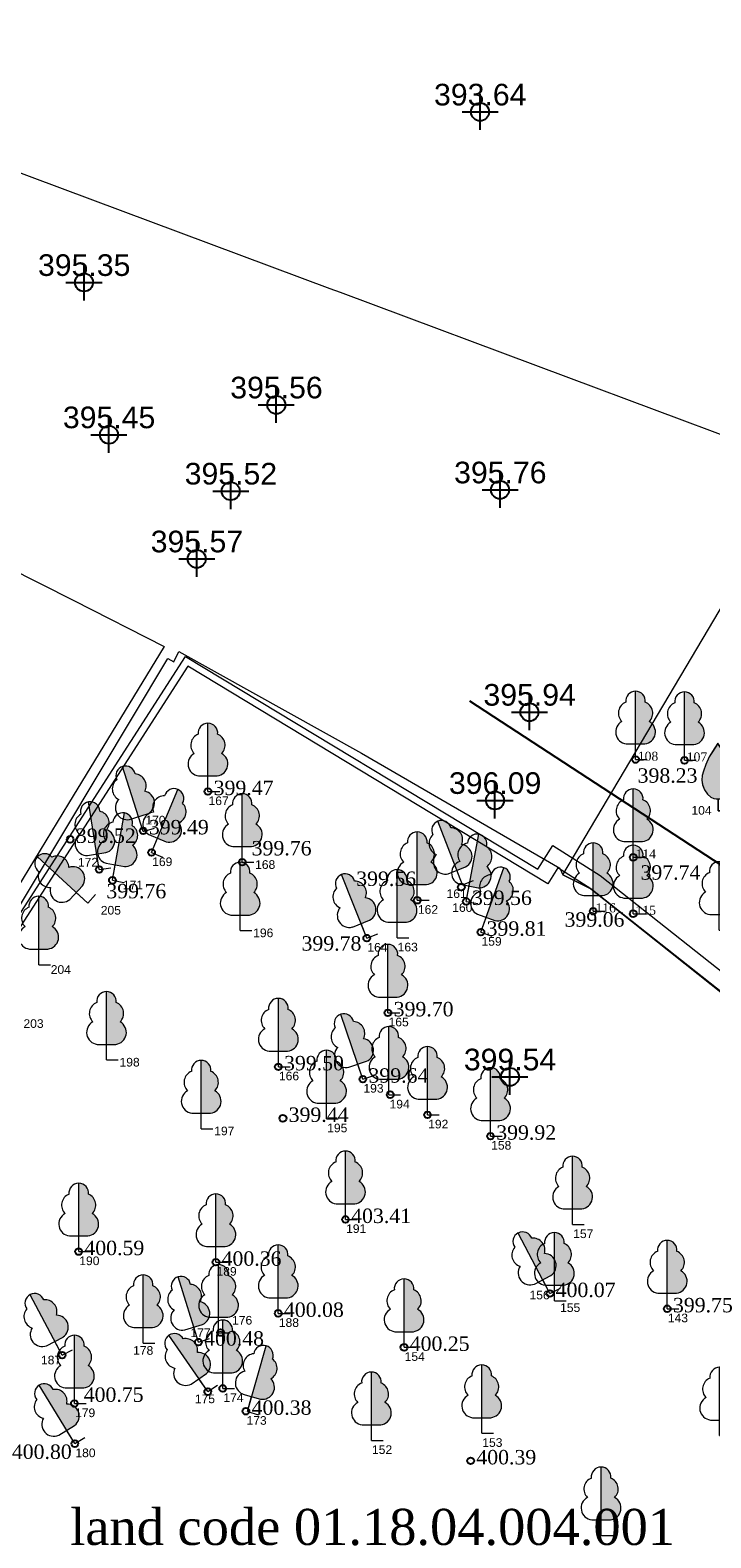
# Model space of a CAD drawing. Header units: metres. Extents: x 484503 to 485015, y 4614871 to 4615264.
# Tile 7 of 17: x 484790 to 484809, y 4615103 to 4615145. Entities that reach past the tile are written whole.
import ezdxf
from ezdxf.enums import TextEntityAlignment as Align

# ---------------------------------------------------------------- set-up
doc = ezdxf.new("R2010")
doc.units = ezdxf.units.M
doc.header["$PDMODE"] = 34
doc.header["$PDSIZE"] = 0.5
doc.linetypes.add('HIDDEN', pattern=[9.525, 6.35, -3.175])
doc.layers.get('0').update_dxf_attribs({"lineweight": 15})
doc.layers.add('anno', color=7, linetype='Continuous', true_color=0xb840db)
doc.layers.add('POINT', color=7, linetype='Continuous')
doc.layers.add('xe_fotlovani', color=7, linetype='Continuous')
doc.layers.add('RegParcels', color=7, linetype='Continuous', lineweight=9, true_color=0xe0c5fc)
doc.layers.add('Z01_Khazovani_Nageboba', color=7, linetype='Continuous', lineweight=30, true_color=0x00a18b)
for name, color, linetype, lineweight in [('sayrdeni_kedeli', 7, 'Continuous', 15), ('text', 7, 'Continuous', 15), ('xilkenkrovani_xe', 7, 'Continuous', 15), ('xis_nomrebi', 7, 'Continuous', 15)]:
    doc.layers.add(name, color=color, linetype=linetype, lineweight=lineweight)
doc.styles.add('Arial', font='arial.ttf')
doc.styles.get("Standard").update_dxf_attribs({"font": 'times.ttf'})
doc.linetypes.add('atp_280_1', pattern='A,2,[130,ltypeshp.shx,S=0.4191,R=17.354,X=-0.125,Y=-0.4],0,[130,ltypeshp.shx,S=0.4049,R=8.8807,X=-0.0625,Y=-0.4],0.0001,[130,ltypeshp.shx,S=0.4,R=0,X=0,Y=-0.4],0,[130,ltypeshp.shx,S=0.4049,R=-8.8807,X=0.0625,Y=-0.4],0.0001,[130,ltypeshp.shx,S=0.4191,R=-17.354,X=0.125,Y=-0.4],2', length=4.0002)

# ---------------------------------------------------------------- blocks, each defined once
blk = doc.blocks.new('Дерево широколиственное')
at = {"lineweight": 13}
blk.add_hatch(color=96, dxfattribs=at).paths.add_polyline_path([(0.247, 1.469, 0.44906), (0, 1.75), (0, 0.4), (0.238, 0.4, 0.73339), (0.349, 0.973, 0.545245)])
at = {"color": 96, "lineweight": 13}
for p, q in [((0, 0), (0, 1.75)), ((-0.238, 0.4), (0.238, 0.4)), ((0, 0), (0, 0.4)), ((0, 0), (0.3, 0))]:
    blk.add_line(p, q, dxfattribs=at)
at = {"color": 96, "linetype": 'ByBlock', "lineweight": 13}
for centre, radius, start, end in [((0.001, 1.499), 0.251, 90.2911, 187.0229), ((-0.001, 1.499), 0.251, 352.9771, 89.7089), ((-0.138, 1.188), 0.301, 111.2452, 225.6501), ((0.138, 1.188), 0.301, 314.3499, 68.7548), ((-0.203, 0.704), 0.306, 118.4195, 263.4433), ((0.203, 0.704), 0.306, 276.5567, 61.5805)]:
    blk.add_arc(centre, radius, start, end, dxfattribs=at)
blk = doc.blocks.new('*U22')
at = {"lineweight": 13}
blk.add_hatch(color=96, dxfattribs=at).paths.add_polyline_path([(-0.552, 1.384, 0.44906), (-0.909, 1.495), (-0.208, 0.342), (-0.004, 0.465, 0.73339), (-0.207, 1.013, 0.545245)])
at = {"color": 96, "lineweight": 13}
for p, q in [((0, 0), (-0.909, 1.495)), ((-0.411, 0.218), (-0.004, 0.465)), ((0, 0), (-0.208, 0.342)), ((0, 0), (0.256, 0.156))]:
    blk.add_line(p, q, dxfattribs=at)
at = {"color": 96, "linetype": 'ByBlock', "lineweight": 13}
for centre, radius, start, end in [((-0.778, 1.282), 0.251, 121.5892, 218.321), ((-0.78, 1.281), 0.251, 24.2753, 121.0071), ((-0.499, 1.087), 0.301, 345.6481, 100.0529), ((-0.736, 0.943), 0.301, 142.5433, 256.9482), ((-0.192, 0.707), 0.306, 307.8548, 92.8786), ((-0.539, 0.496), 0.306, 149.7176, 294.7415)]:
    blk.add_arc(centre, radius, start, end, dxfattribs=at)
blk = doc.blocks.new('*U23')
at = {"lineweight": 13}
blk.add_hatch(color=96, dxfattribs=at).paths.add_polyline_path([(-0.465, 1.415, 0.44906), (-0.815, 1.548), (-0.186, 0.354), (0.024, 0.465, 0.73339), (-0.145, 1.024, 0.545245)])
at = {"color": 96, "lineweight": 13}
for p, q in [((0, 0), (-0.815, 1.548)), ((-0.397, 0.243), (0.024, 0.465)), ((0, 0), (-0.186, 0.354)), ((0, 0), (0.265, 0.14))]:
    blk.add_line(p, q, dxfattribs=at)
at = {"color": 96, "linetype": 'ByBlock', "lineweight": 13}
for centre, radius, start, end in [((-0.698, 1.327), 0.251, 118.0627, 214.7945), ((-0.7, 1.326), 0.251, 20.7487, 117.4805), ((-0.676, 0.987), 0.301, 139.0168, 253.4216), ((-0.431, 1.116), 0.301, 342.1215, 96.5264), ((-0.148, 0.718), 0.306, 304.3283, 89.3521), ((-0.508, 0.528), 0.306, 146.1911, 291.2149)]:
    blk.add_arc(centre, radius, start, end, dxfattribs=at)
blk = doc.blocks.new('*U26')
at = {"lineweight": 13}
blk.add_hatch(color=96, dxfattribs=at).paths.add_polyline_path([(-0.202, 1.476, 0.44906), (-0.522, 1.67), (-0.119, 0.382), (0.108, 0.453, 0.73339), (0.043, 1.033, 0.545245)])
at = {"color": 96, "lineweight": 13}
for p, q in [((0, 0), (-0.522, 1.67)), ((-0.346, 0.311), (0.108, 0.453)), ((0, 0), (-0.119, 0.382)), ((0, 0), (0.286, 0.089))]:
    blk.add_line(p, q, dxfattribs=at)
at = {"color": 96, "linetype": 'ByBlock', "lineweight": 13}
for centre, radius, start, end in [((-0.446, 1.432), 0.251, 107.6311, 204.3629), ((-0.448, 1.431), 0.251, 10.3172, 107.049), ((-0.486, 1.093), 0.301, 128.5853, 242.9901), ((-0.222, 1.176), 0.301, 331.69, 86.0948), ((-0.404, 0.611), 0.306, 135.7596, 280.7834), ((-0.016, 0.733), 0.306, 293.8967, 78.9205)]:
    blk.add_arc(centre, radius, start, end, dxfattribs=at)
blk = doc.blocks.new('*U24')
at = {"lineweight": 13}
blk.add_hatch(color=96, dxfattribs=at).paths.add_polyline_path([(-0.629, 1.35, 0.44906), (-0.992, 1.442), (-0.227, 0.33), (-0.031, 0.464, 0.73339), (-0.264, 0.999, 0.545245)])
at = {"color": 96, "lineweight": 13}
for p, q in [((0, 0), (-0.992, 1.442)), ((-0.423, 0.195), (-0.031, 0.464)), ((0, 0), (-0.227, 0.33)), ((0, 0), (0.247, 0.17))]:
    blk.add_line(p, q, dxfattribs=at)
at = {"color": 96, "linetype": 'ByBlock', "lineweight": 13}
for centre, radius, start, end in [((-0.849, 1.236), 0.251, 124.8216, 221.5534), ((-0.851, 1.235), 0.251, 27.5077, 124.2395), ((-0.56, 1.057), 0.301, 348.8805, 103.2854), ((-0.788, 0.9), 0.301, 145.7758, 260.1806), ((-0.232, 0.695), 0.306, 311.0872, 96.1111), ((-0.566, 0.465), 0.306, 152.9501, 297.9739)]:
    blk.add_arc(centre, radius, start, end, dxfattribs=at)
blk = doc.blocks.new('*U25')
at = {"lineweight": 13}
blk.add_hatch(color=96, dxfattribs=at).paths.add_polyline_path([(0.641, 1.345, 0.44906), (0.48, 1.683), (0.11, 0.385), (0.339, 0.319, 0.73339), (0.602, 0.84, 0.545245)])
at = {"color": 96, "lineweight": 13}
for p, q in [((0, 0), (0.48, 1.683)), ((-0.119, 0.45), (0.339, 0.319)), ((0, 0), (0.11, 0.385)), ((0, 0), (0.289, -0.082))]:
    blk.add_line(p, q, dxfattribs=at)
at = {"color": 96, "linetype": 'ByBlock', "lineweight": 13}
for centre, radius, start, end in [((0.412, 1.442), 0.251, 74.3828, 171.1146), ((0.41, 1.442), 0.251, 337.0689, 73.8007), ((0.193, 1.181), 0.301, 95.3369, 209.7418), ((0.459, 1.105), 0.301, 298.4417, 52.8465), ((-0.002, 0.733), 0.306, 102.5112, 247.5351), ((0.388, 0.621), 0.306, 260.6484, 45.6722)]:
    blk.add_arc(centre, radius, start, end, dxfattribs=at)
blk = doc.blocks.new('*U27')
at = {"lineweight": 13}
blk.add_hatch(color=96, dxfattribs=at).paths.add_polyline_path([(-0.465, 1.415, 0.44906), (-0.814, 1.549), (-0.186, 0.354), (0.025, 0.465, 0.73339), (-0.144, 1.024, 0.545245)])
at = {"color": 96, "lineweight": 13}
for p, q in [((0, 0), (-0.814, 1.549)), ((-0.397, 0.243), (0.025, 0.465)), ((0, 0), (-0.186, 0.354)), ((0, 0), (0.266, 0.14))]:
    blk.add_line(p, q, dxfattribs=at)
at = {"color": 96, "linetype": 'ByBlock', "lineweight": 13}
for centre, radius, start, end in [((-0.697, 1.328), 0.251, 118.0282, 214.76), ((-0.699, 1.326), 0.251, 20.7142, 117.446), ((-0.676, 0.987), 0.301, 138.9823, 253.3872), ((-0.431, 1.116), 0.301, 342.087, 96.4919), ((-0.148, 0.718), 0.306, 304.2938, 89.3176), ((-0.507, 0.529), 0.306, 146.1566, 291.1804)]:
    blk.add_arc(centre, radius, start, end, dxfattribs=at)
blk = doc.blocks.new('*U29')
at = {"lineweight": 13}
blk.add_hatch(color=96, dxfattribs=at).paths.add_polyline_path([(-0.237, 1.47, 0.44906), (-0.561, 1.657), (-0.128, 0.379), (0.097, 0.455, 0.73339), (0.018, 1.034, 0.545245)])
at = {"color": 96, "lineweight": 13}
for p, q in [((0, 0), (-0.561, 1.657)), ((-0.354, 0.302), (0.097, 0.455)), ((0, 0), (-0.128, 0.379)), ((0, 0), (0.284, 0.096))]:
    blk.add_line(p, q, dxfattribs=at)
at = {"color": 96, "linetype": 'ByBlock', "lineweight": 13}
for centre, radius, start, end in [((-0.48, 1.421), 0.251, 109.0056, 205.7374), ((-0.482, 1.42), 0.251, 11.6916, 108.4234), ((-0.512, 1.081), 0.301, 129.9597, 244.3646), ((-0.25, 1.17), 0.301, 333.0645, 87.4693), ((-0.418, 0.602), 0.306, 137.134, 282.1578), ((-0.033, 0.732), 0.306, 295.2712, 80.295)]:
    blk.add_arc(centre, radius, start, end, dxfattribs=at)
blk = doc.blocks.new('*U34')
at = {"lineweight": 13}
blk.add_hatch(color=96, dxfattribs=at).paths.add_polyline_path([(0.502, 1.402, 0.44906), (0.308, 1.723), (0.07, 0.394), (0.305, 0.352, 0.73339), (0.514, 0.897, 0.545245)])
at = {"color": 96, "lineweight": 13}
for p, q in [((0, 0), (0.308, 1.723)), ((-0.164, 0.436), (0.305, 0.352)), ((0, 0), (0.07, 0.394)), ((0, 0), (0.295, -0.053))]:
    blk.add_line(p, q, dxfattribs=at)
at = {"color": 96, "linetype": 'ByBlock', "lineweight": 13}
for centre, radius, start, end in [((0.265, 1.476), 0.251, 80.1704, 176.9022), ((0.262, 1.476), 0.251, 342.8564, 79.5882), ((0.073, 1.194), 0.301, 101.1245, 215.5293), ((0.345, 1.145), 0.301, 304.2292, 58.6341), ((-0.076, 0.729), 0.306, 108.2988, 253.3226), ((0.324, 0.657), 0.306, 266.436, 51.4598)]:
    blk.add_arc(centre, radius, start, end, dxfattribs=at)
blk = doc.blocks.new('*U33')
at = {"lineweight": 13}
blk.add_hatch(color=96, dxfattribs=at).paths.add_polyline_path([(0.02, 1.489, 0.44906), (-0.268, 1.729), (-0.061, 0.395), (0.174, 0.432, 0.73339), (0.196, 1.015, 0.545245)])
at = {"color": 96, "lineweight": 13}
for p, q in [((0, 0), (-0.268, 1.729)), ((-0.296, 0.359), (0.174, 0.432)), ((0, 0), (-0.061, 0.395)), ((0, 0), (0.296, 0.046))]:
    blk.add_line(p, q, dxfattribs=at)
at = {"color": 96, "linetype": 'ByBlock', "lineweight": 13}
for centre, radius, start, end in [((-0.228, 1.482), 0.251, 99.09, 195.8218), ((-0.231, 1.482), 0.251, 1.7761, 98.5079), ((-0.319, 1.153), 0.301, 120.0441, 234.449), ((-0.045, 1.195), 0.301, 323.1489, 77.5537), ((-0.308, 0.665), 0.306, 127.2184, 272.2423), ((0.093, 0.727), 0.306, 285.3556, 70.3794)]:
    blk.add_arc(centre, radius, start, end, dxfattribs=at)
blk = doc.blocks.new('*U38')
at = {"lineweight": 13}
blk.add_hatch(color=96, dxfattribs=at).paths.add_polyline_path([(0.792, 1.261, 0.44906), (0.671, 1.616), (0.153, 0.369), (0.373, 0.278, 0.73339), (0.695, 0.765, 0.545245)])
at = {"color": 96, "lineweight": 13}
for p, q in [((0, 0), (0.671, 1.616)), ((-0.066, 0.461), (0.373, 0.278)), ((0, 0), (0.153, 0.369)), ((0, 0), (0.277, -0.115))]:
    blk.add_line(p, q, dxfattribs=at)
at = {"color": 96, "linetype": 'ByBlock', "lineweight": 13}
for centre, radius, start, end in [((0.576, 1.384), 0.251, 67.7315, 164.4633), ((0.574, 1.385), 0.251, 330.4175, 67.1494), ((0.328, 1.15), 0.301, 88.6856, 203.0905), ((0.584, 1.044), 0.301, 291.7904, 46.1952), ((0.082, 0.728), 0.306, 95.8599, 240.8837), ((0.458, 0.572), 0.306, 253.9971, 39.0209)]:
    blk.add_arc(centre, radius, start, end, dxfattribs=at)
blk = doc.blocks.new('*U35')
at = {"lineweight": 13}
blk.add_hatch(color=96, dxfattribs=at).paths.add_polyline_path([(-0.206, 1.475, 0.44906), (-0.527, 1.669), (-0.12, 0.381), (0.107, 0.453, 0.73339), (0.04, 1.033, 0.545245)])
at = {"color": 96, "lineweight": 13}
for p, q in [((0, 0), (-0.527, 1.669)), ((-0.347, 0.31), (0.107, 0.453)), ((0, 0), (-0.12, 0.381)), ((0, 0), (0.286, 0.09))]:
    blk.add_line(p, q, dxfattribs=at)
at = {"color": 96, "linetype": 'ByBlock', "lineweight": 13}
for centre, radius, start, end in [((-0.45, 1.43), 0.251, 107.8053, 204.5371), ((-0.452, 1.429), 0.251, 10.4914, 107.2232), ((-0.49, 1.092), 0.301, 128.7594, 243.1643), ((-0.226, 1.175), 0.301, 331.8642, 86.269), ((-0.406, 0.61), 0.306, 135.9337, 280.9576), ((-0.018, 0.732), 0.306, 294.0709, 79.0947)]:
    blk.add_arc(centre, radius, start, end, dxfattribs=at)
blk = doc.blocks.new('*U30')
at = {"lineweight": 13}
blk.add_hatch(color=96, dxfattribs=at).paths.add_polyline_path([(-0.311, 1.457, 0.44906), (-0.645, 1.627), (-0.147, 0.372), (0.074, 0.46, 0.73339), (-0.034, 1.033, 0.545245)])
at = {"color": 96, "lineweight": 13}
for p, q in [((0, 0), (-0.645, 1.627)), ((-0.369, 0.284), (0.074, 0.46)), ((0, 0), (-0.147, 0.372)), ((0, 0), (0.279, 0.111))]:
    blk.add_line(p, q, dxfattribs=at)
at = {"color": 96, "linetype": 'ByBlock', "lineweight": 13}
for centre, radius, start, end in [((-0.551, 1.394), 0.251, 111.9176, 208.6494), ((-0.554, 1.393), 0.251, 14.6037, 111.3355), ((-0.567, 1.054), 0.301, 132.8717, 247.2766), ((-0.309, 1.156), 0.301, 335.9765, 90.3813), ((-0.448, 0.58), 0.306, 140.046, 285.0699), ((-0.071, 0.729), 0.306, 298.1832, 83.207)]:
    blk.add_arc(centre, radius, start, end, dxfattribs=at)
blk = doc.blocks.new('*U36')
at = {"lineweight": 13}
blk.add_hatch(color=96, dxfattribs=at).paths.add_polyline_path([(0.517, 1.397, 0.44906), (0.326, 1.719), (0.074, 0.393), (0.308, 0.349, 0.73339), (0.524, 0.891, 0.545245)])
at = {"color": 96, "lineweight": 13}
for p, q in [((0, 0), (0.326, 1.719)), ((-0.159, 0.437), (0.308, 0.349)), ((0, 0), (0.074, 0.393)), ((0, 0), (0.295, -0.056))]:
    blk.add_line(p, q, dxfattribs=at)
at = {"color": 96, "linetype": 'ByBlock', "lineweight": 13}
for centre, radius, start, end in [((0.28, 1.473), 0.251, 79.5601, 176.2919), ((0.278, 1.473), 0.251, 342.2462, 78.978), ((0.085, 1.193), 0.301, 100.5143, 214.9191), ((0.357, 1.142), 0.301, 303.619, 58.0238), ((-0.069, 0.729), 0.306, 107.6886, 252.7124), ((0.331, 0.654), 0.306, 265.8257, 50.8495)]:
    blk.add_arc(centre, radius, start, end, dxfattribs=at)
blk = doc.blocks.new('*U32')
at = {"lineweight": 13}
blk.add_hatch(color=96, dxfattribs=at).paths.add_polyline_path([(0.726, 1.3, 0.44906), (0.588, 1.648), (0.134, 0.377), (0.359, 0.297, 0.73339), (0.655, 0.799, 0.545245)])
at = {"color": 96, "lineweight": 13}
for p, q in [((0, 0), (0.588, 1.648)), ((-0.09, 0.457), (0.359, 0.297)), ((0, 0), (0.134, 0.377)), ((0, 0), (0.283, -0.101))]:
    blk.add_line(p, q, dxfattribs=at)
at = {"color": 96, "linetype": 'ByBlock', "lineweight": 13}
for centre, radius, start, end in [((0.505, 1.412), 0.251, 70.6702, 167.402), ((0.502, 1.413), 0.251, 333.3563, 70.0881), ((0.269, 1.166), 0.301, 91.6244, 206.0292), ((0.529, 1.073), 0.301, 294.7291, 49.134), ((0.045, 0.731), 0.306, 98.7987, 243.8225), ((0.428, 0.595), 0.306, 256.9358, 41.9597)]:
    blk.add_arc(centre, radius, start, end, dxfattribs=at)
blk = doc.blocks.new('*U31')
at = {"lineweight": 13}
blk.add_hatch(color=96, dxfattribs=at).paths.add_polyline_path([(-0.301, 1.459, 0.44906), (-0.634, 1.631), (-0.145, 0.373), (0.077, 0.459, 0.73339), (-0.027, 1.033, 0.545245)])
at = {"color": 96, "lineweight": 13}
for p, q in [((0, 0), (-0.634, 1.631)), ((-0.367, 0.287), (0.077, 0.459)), ((0, 0), (-0.145, 0.373)), ((0, 0), (0.28, 0.109))]:
    blk.add_line(p, q, dxfattribs=at)
at = {"color": 96, "linetype": 'ByBlock', "lineweight": 13}
for centre, radius, start, end in [((-0.542, 1.398), 0.251, 111.5323, 208.2641), ((-0.544, 1.397), 0.251, 14.2184, 110.9502), ((-0.56, 1.057), 0.301, 132.4865, 246.8913), ((-0.301, 1.158), 0.301, 335.5912, 89.996), ((-0.444, 0.583), 0.306, 139.6608, 284.6846), ((-0.066, 0.73), 0.306, 297.7979, 82.8217)]:
    blk.add_arc(centre, radius, start, end, dxfattribs=at)
blk = doc.blocks.new('*U37')
at = {"lineweight": 13}
blk.add_hatch(color=96, dxfattribs=at).paths.add_polyline_path([(-0.914, 1.176, 0.44906), (-1.288, 1.185), (-0.294, 0.271), (-0.133, 0.446, 0.73339), (-0.48, 0.915, 0.545245)])
at = {"color": 96, "lineweight": 13}
for p, q in [((0, 0), (-1.288, 1.185)), ((-0.456, 0.095), (-0.133, 0.446)), ((0, 0), (-0.294, 0.271)), ((0, 0), (0.203, 0.221))]:
    blk.add_line(p, q, dxfattribs=at)
at = {"color": 96, "linetype": 'ByBlock', "lineweight": 13}
for centre, radius, start, end in [((-1.103, 1.016), 0.251, 137.692, 234.4238), ((-1.105, 1.014), 0.251, 40.3781, 137.1099), ((-0.781, 0.906), 0.301, 1.7509, 116.1557), ((-0.968, 0.702), 0.301, 158.6462, 273.051), ((-0.381, 0.626), 0.306, 323.9576, 108.9814), ((-0.656, 0.327), 0.306, 165.8205, 310.8443)]:
    blk.add_arc(centre, radius, start, end, dxfattribs=at)
blk = doc.blocks.new('xilkenkrovani_xe')
at = {"layer": 'xilkenkrovani_xe', "linetype": 'Continuous', "lineweight": 18}
blk.add_hatch(color=82, dxfattribs=at).paths.add_polyline_path([(-0.448, 0.851), (-0.437, 0.728), (-0.377, 0.581), (-0.29, 0.46), (-0.202, 0.379), (-0.115, 0.34), (0, 0.326), (0.115, 0.341), (0.203, 0.38), (0.29, 0.462), (0.377, 0.583), (0.436, 0.731), (0.447, 0.859), (0.436, 0.986), (0.405, 1.106), (0.339, 1.292), (0.237, 1.504), (0.151, 1.65), (-0.004, 1.883), (-0.158, 1.649), (-0.243, 1.503), (-0.344, 1.291), (-0.408, 1.104), (-0.439, 0.981)])
at = {"layer": 'xilkenkrovani_xe', "color": 7, "linetype": 'Continuous', "lineweight": 18, "flags": 128}
for points in [[(-0.004, 1.887), (-0.158, 1.653), (-0.243, 1.507), (-0.344, 1.295), (-0.408, 1.108), (-0.439, 0.985), (-0.448, 0.855), (-0.437, 0.732), (-0.377, 0.585), (-0.29, 0.464), (-0.202, 0.383), (-0.115, 0.344), (0, 0.33), (0, 0), (0.386, 0.001), (0, 0), (0, 0.33), (0.115, 0.345), (0.159, 0.364), (0.203, 0.384), (0.29, 0.466), (0.377, 0.587), (0.436, 0.735), (0.447, 0.863), (0.436, 0.99), (0.405, 1.11), (0.339, 1.296), (0.237, 1.508), (0.151, 1.654), (0.075, 1.768)], [(-0.448, 0.851), (-0.437, 0.728), (-0.377, 0.581), (-0.29, 0.46), (-0.202, 0.379), (-0.115, 0.34), (0, 0.326), (0.115, 0.341), (0.203, 0.38), (0.29, 0.462), (0.377, 0.583), (0.436, 0.731), (0.447, 0.859), (0.436, 0.986), (0.405, 1.106), (0.339, 1.292), (0.237, 1.504), (0.151, 1.65), (-0.004, 1.883), (-0.158, 1.649), (-0.243, 1.503), (-0.344, 1.291), (-0.408, 1.104), (-0.439, 0.981)]]:
    blk.add_lwpolyline(points, close=True, dxfattribs=at)
blk = doc.blocks.new('*U75')
at = {"color": 0, "linetype": 'ByBlock', "lineweight": -2, "ltscale": 0.5, "transparency": 16777216}
blk.add_line((0, 0), (0, 0), dxfattribs=at)
blk.add_circle((0, 0), 0.5, dxfattribs=at)

msp = doc.modelspace()

# ---------------------------------------------------------------- linework, layer by layer
at = {"layer": 'POINT', "color": 7}
for p in [(484802.185, 4615142.703, 393.637), (484791.198, 4615137.973, 395.353), (484796.532, 4615134.576, 395.558), (484791.889, 4615133.748, 395.45), (484795.268, 4615132.186, 395.516), (484802.742, 4615132.219, 395.755), (484794.325, 4615130.305, 395.57), (484803.556, 4615126.051, 395.943), (484802.599, 4615123.603, 396.091), (484803.012, 4615115.933, 399.543)]:
    msp.add_point(p, dxfattribs=at)
at = {"layer": 'RegParcels', "color": 3}
for points in [[(484827.69, 4615143.565), (484818.855, 4615129.465), (484809.4, 4615133.555), (484804.652, 4615135.326), (484798.312, 4615137.691), (484798.03, 4615137.796), (484798.03, 4615137.795), (484783.93, 4615143.055), (484783.375, 4615141.795), (484778.58, 4615143.645), (484789.035, 4615170.065), (484807.51, 4615164.23), (484813.59, 4615160.99), (484812.92, 4615159.13), (484811.6, 4615155.975), (484810.636, 4615152.45), (484810.525, 4615152.045), (484815.37, 4615150.185), (484815.005, 4615149.255)], [(484776.861, 4615135.408), (484783.07, 4615132.066), (484783.414, 4615132.934), (484790.918, 4615129.15), (484793.425, 4615127.872), (484790.771, 4615123.514), (484786.986, 4615117.304), (484786.363, 4615116.288), (484783.562, 4615111.537), (484769.029, 4615118.877), (484775.271, 4615132.05)]]:
    msp.add_lwpolyline(points, close=True, dxfattribs=at)
at = {"layer": 'RegParcels', "color": 1}
msp.add_lwpolyline([(484871.167, 4615116.215), (484865.957, 4615108.915), (484855.414, 4615094.162), (484849.958, 4615097.93), (484828.331, 4615112.864), (484827.922, 4615112.274), (484825.349, 4615108.244), (484824.874, 4615107.539), (484820.393, 4615110.619), (484812.389, 4615115.879), (484809.727, 4615117.599), (484805.254, 4615121.154), (484804.477, 4615121.539), (484810.53, 4615131.738), (484816.183, 4615128.232), (484818.878, 4615126.627), (484821.179, 4615129.985), (484829.511, 4615142.282), (484830.527, 4615143.691), (484843.462, 4615134.761), (484843.895, 4615135.378), (484864.089, 4615121.187), (484865.671, 4615120.076)], close=True, dxfattribs=at)
msp.add_lwpolyline([(484787.744, 4615117.905), (484793.521, 4615127.539), (484793.688, 4615127.448), (484793.833, 4615127.732), (484798.898, 4615124.91), (484804.394, 4615121.726), (484804.477, 4615121.539), (484805.254, 4615121.154), (484809.727, 4615117.599), (484812.39, 4615115.879), (484820.393, 4615110.619), (484824.874, 4615107.539), (484825.545, 4615107.089), (484816.906, 4615091.996)], dxfattribs=at)
at = {"layer": 'sayrdeni_kedeli', "flags": 128}
for points in [[(484786.584, 4615116.066), (484794.015, 4615127.594), (484803.788, 4615121.691)], [(484803.788, 4615121.691), (484804.2, 4615122.356), (484805.515, 4615121.522), (484809.982, 4615117.99), (484810.718, 4615117.509)]]:
    msp.add_lwpolyline(points, dxfattribs=at)
at = {"layer": 'sayrdeni_kedeli', "linetype": 'atp_280_1', "flags": 128}
msp.add_lwpolyline([(484810.477, 4615117.129), (484809.719, 4615117.625), (484805.254, 4615121.154), (484804.343, 4615121.732), (484804.068, 4615121.288), (484794.078, 4615127.323), (484786.752, 4615115.957)], dxfattribs=at)
at = {"layer": 'Z01_Khazovani_Nageboba', "color": 5, "linetype": 'HIDDEN', "lineweight": -2, "ltscale": 4}
msp.add_lwpolyline([(484881.025, 4615126.479), (484880.966, 4615126.307), (484880.03, 4615123.606), (484880.027, 4615123.602), (484868.241, 4615105.848), (484858.938, 4615091.834), (484858.735, 4615088.976), (484855.095, 4615091.674), (484792.42, 4615132.532)], dxfattribs=at)

# ---------------------------------------------------------------- block references
at = {"layer": 'POINT', "xscale": 0.1875, "yscale": 0.1875, "zscale": 0.1875}
for p in [(484806.499, 4615124.736, 398.226), (484807.857, 4615124.716, 398.151), (484794.636, 4615123.849, 399.472), (484790.815, 4615122.523, 399.515), (484792.839, 4615122.76, 399.489), (484793.072, 4615122.157, 399.522), (484806.436, 4615122.025, 397.735), (484791.617, 4615121.686, 399.922), (484795.588, 4615121.89, 399.757), (484791.986, 4615121.387, 399.764), (484801.665, 4615121.199, 399.085), (484800.444, 4615120.833, 399.559), (484801.802, 4615120.801, 399.561), (484805.324, 4615120.528, 399.062), (484806.436, 4615120.461, 398.795), (484802.208, 4615119.948, 399.813), (484799.042, 4615119.783, 399.778), (484799.63, 4615117.711, 399.697), (484796.589, 4615116.213, 399.505), (484798.932, 4615115.871, 399.636), (484799.693, 4615115.439, 399.461), (484800.728, 4615114.879, 400.404), (484796.717, 4615114.783, 399.437), (484802.476, 4615114.289, 399.915), (484798.452, 4615111.978, 403.408), (484791.05, 4615111.086, 400.594), (484794.857, 4615110.792, 400.365), (484804.125, 4615109.922, 400.074), (484807.378, 4615109.5, 399.751), (484796.586, 4615109.372, 400.078), (484794.988, 4615108.839, 400.376), (484790.589, 4615108.212, 400.926), (484794.372, 4615108.575, 400.476), (484800.076, 4615108.43, 400.253), (484794.63, 4615107.2, 400.463), (484795.047, 4615107.29, 400.575), (484790.932, 4615106.869, 400.753), (484795.689, 4615106.657, 400.377), (484790.942, 4615105.758, 400.803), (484801.924, 4615105.281, 400.39)]:
    msp.add_blockref('*U75', p, dxfattribs=at)
at = {"layer": 'xe_fotlovani', "xscale": 1.084356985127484, "yscale": 1.084356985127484, "zscale": 1.084356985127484}
for name, p in [('Дерево широколиственное', (484806.499, 4615124.736, 346.116)), ('Дерево широколиственное', (484807.857, 4615124.716, 346.041)), ('Дерево широколиственное', (484794.636, 4615123.849, 399.472)), ('*U35', (484792.84, 4615122.737)), ('*U38', (484793.072, 4615122.157, 399.522)), ('Дерево широколиственное', (484795.588, 4615121.89, 399.757)), ('Дерево широколиственное', (484806.436, 4615122.025, 345.625)), ('*U33', (484791.617, 4615121.686, 399.922)), ('*U34', (484791.986, 4615121.387, 399.764)), ('*U31', (484801.702, 4615121.259)), ('Дерево широколиственное', (484800.444, 4615120.833, 399.559)), ('*U36', (484801.802, 4615120.801, 399.561)), ('*U37', (484791.3, 4615120.753)), ('Дерево широколиственное', (484805.324, 4615120.528, 346.952)), ('Дерево широколиственное', (484805.324, 4615120.528, 346.952)), ('Дерево широколиственное', (484806.436, 4615120.461, 346.685)), ('Дерево широколиственное', (484795.53, 4615119.99)), ('Дерево широколиственное', (484799.882, 4615119.79, 400.042)), ('*U32', (484802.208, 4615119.948, 399.813)), ('Дерево широколиственное', (484808.818, 4615120.006, 344.954)), ('*U30', (484799.042, 4615119.783, 399.778)), ('Дерево широколиственное', (484789.94, 4615119.046)), ('Дерево широколиственное', (484799.63, 4615117.711, 399.697)), ('Дерево широколиственное', (484791.821, 4615116.402)), ('Дерево широколиственное', (484796.589, 4615116.213, 399.505)), ('*U29', (484798.932, 4615115.871, 399.636)), ('Дерево широколиственное', (484799.657, 4615115.433, 399.437)), ('Дерево широколиственное', (484797.927, 4615114.772, 399.461)), ('Дерево широколиственное', (484800.728, 4615114.879, 400.404)), ('Дерево широколиственное', (484794.449, 4615114.494)), ('Дерево широколиственное', (484802.476, 4615114.289, 399.915)), ('Дерево широколиственное', (484798.452, 4615111.978, 403.408)), ('Дерево широколиственное', (484804.752, 4615111.837, 401.048)), ('Дерево широколиственное', (484791.05, 4615111.086, 400.594)), ('Дерево широколиственное', (484794.857, 4615110.792, 400.365)), ('*U27', (484804.125, 4615109.922, 400.074)), ('Дерево широколиственное', (484804.246, 4615109.718, 400.594)), ('Дерево широколиственное', (484796.586, 4615109.372, 400.078)), ('Дерево широколиственное', (484807.378, 4615109.5, 399.751)), ('Дерево широколиственное', (484792.841, 4615108.542, 400.837)), ('*U26', (484794.372, 4615108.575, 400.476)), ('Дерево широколиственное', (484794.931, 4615108.83)), ('Дерево широколиственное', (484800.076, 4615108.43, 400.253)), ('*U23', (484790.589, 4615108.212, 400.926)), ('Дерево широколиственное', (484795.047, 4615107.29, 400.575)), ('Дерево широколиственное', (484790.932, 4615106.869, 400.753)), ('*U24', (484794.63, 4615107.2, 400.463)), ('*U25', (484795.729, 4615106.647)), ('Дерево широколиственное', (484802.23, 4615106.044, 399.22)), ('Дерево широколиственное', (484808.832, 4615105.98, 399.492)), ('*U22', (484790.942, 4615105.758, 400.803)), ('Дерево широколиственное', (484799.17, 4615105.847, 401.168)), ('Дерево широколиственное', (484805.541, 4615103.211, 402.149))]:
    msp.add_blockref(name, p, dxfattribs=at)
at = {"layer": 'xilkenkrovani_xe', "lineweight": -2, "xscale": 0.9937994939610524, "yscale": 0.9937994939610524, "zscale": 0.9937994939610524}
msp.add_blockref('xilkenkrovani_xe', (484808.786, 4615123.315, 344.585), dxfattribs=at)

# ---------------------------------------------------------------- texts
at = {"layer": 'anno', "color": 7, "style": 'Arial'}
for s, p in [('393.64', (484802.19, 4615142.704)), ('395.35', (484791.203, 4615137.974)), ('395.56', (484796.537, 4615134.577)), ('395.45', (484791.894, 4615133.749)), ('395.52', (484795.273, 4615132.187)), ('395.76', (484802.747, 4615132.22)), ('395.57', (484794.33, 4615130.306)), ('395.94', (484803.561, 4615126.052)), ('396.09', (484802.604, 4615123.604)), ('399.54', (484803.017, 4615115.934))]:
    msp.add_text(s, height=0.6, dxfattribs=at).set_placement(p, align=Align.BOTTOM_CENTER)
at = {"layer": 'POINT', "linetype": 'ByBlock', "char_height": 0.4, "attachment_point": 4}
for s, insert in [('{\\fTimes New Roman|b0|i0|c0|p58;398.23}', (484806.556, 4615124.29, 398.226)), ('{\\fTimes New Roman|b0|i0|c0|p58;399.47}', (484794.794, 4615123.946, 399.472)), ('{\\fTimes New Roman|b0|i0|c0|p58;399.49}', (484792.997, 4615122.857, 399.489)), ('{\\fTimes New Roman|b0|i0|c0|p58;399.52}', (484790.973, 4615122.62, 399.515)), ('{\\fTimes New Roman|b0|i0|c0|p58;399.76}', (484795.849, 4615122.273, 399.757)), ('{\\fTimes New Roman|b0|i0|c0|p58;397.74}', (484806.636, 4615121.6, 397.735)), ('{\\fTimes New Roman|b0|i0|c0|p58;399.76}', (484791.818, 4615121.083, 399.764)), ('{\\fTimes New Roman|b0|i0|c0|p58;399.56}', (484798.749, 4615121.426, 399.559)), ('{\\fTimes New Roman|b0|i0|c0|p58;399.56}', (484801.96, 4615120.898, 399.561)), ('{\\fTimes New Roman|b0|i0|c0|p58;399.06}', (484804.53, 4615120.296, 399.062)), ('{\\fTimes New Roman|b0|i0|c0|p58;399.81}', (484802.366, 4615120.045, 399.813)), ('{\\fTimes New Roman|b0|i0|c0|p58;399.78}', (484797.232, 4615119.631, 399.778)), ('{\\fTimes New Roman|b0|i0|c0|p58;399.70}', (484799.788, 4615117.808, 399.697)), ('{\\fTimes New Roman|b0|i0|c0|p58;399.50}', (484796.747, 4615116.31, 399.505)), ('{\\fTimes New Roman|b0|i0|c0|p58;399.64}', (484799.09, 4615115.968, 399.636)), ('{\\fTimes New Roman|b0|i0|c0|p58;399.44}', (484796.875, 4615114.88, 399.437)), ('{\\fTimes New Roman|b0|i0|c0|p58;399.92}', (484802.634, 4615114.386, 399.915)), ('{\\fTimes New Roman|b0|i0|c0|p58;403.41}', (484798.61, 4615112.075, 403.408)), ('{\\fTimes New Roman|b0|i0|c0|p58;400.59}', (484791.208, 4615111.183, 400.594)), ('{\\fTimes New Roman|b0|i0|c0|p58;400.36}', (484795.015, 4615110.889, 400.365)), ('{\\fTimes New Roman|b0|i0|c0|p58;400.07}', (484804.283, 4615110.019, 400.074)), ('{\\fTimes New Roman|b0|i0|c0|p58;400.08}', (484796.744, 4615109.469, 400.078)), ('{\\fTimes New Roman|b0|i0|c0|p58;399.75}', (484807.536, 4615109.597, 399.751)), ('{\\fTimes New Roman|b0|i0|c0|p58;400.48}', (484794.53, 4615108.672, 400.476)), ('{\\fTimes New Roman|b0|i0|c0|p58;400.25}', (484800.234, 4615108.527, 400.253)), ('{\\fTimes New Roman|b0|i0|c0|p58;400.75}', (484791.19, 4615107.113, 400.753)), ('{\\fTimes New Roman|b0|i0|c0|p58;400.38}', (484795.847, 4615106.754, 400.377)), ('{\\fTimes New Roman|b0|i0|c0|p58;400.80}', (484789.196, 4615105.53, 400.803)), ('{\\fTimes New Roman|b0|i0|c0|p58;400.39}', (484802.082, 4615105.378, 400.39))]:
    msp.add_mtext(s, dxfattribs=dict(at, insert=insert))
at = {"layer": 'text', "color": 1, "linetype": 'ByBlock', "ltscale": 0.5, "insert": (484790.815, 4615102.926, 401.168), "char_height": 1, "attachment_point": 7}
msp.add_mtext('{\\fSylfaen|b0|i0|c0|p18;land code 01.18.04.004.001}', dxfattribs=at)
at = {"layer": 'xis_nomrebi', "color": 1}
for s, p in [('108', (484806.562, 4615124.704, 346.116)), ('107', (484807.92, 4615124.684, 346.041)), ('114', (484806.499, 4615121.994, 345.625)), ('116', (484805.387, 4615120.497, 346.952)), ('115', (484806.499, 4615120.43, 346.685))]:
    msp.add_text(s, height=0.25, dxfattribs=at).set_placement(p)
at = {"layer": 'xis_nomrebi', "color": 1, "linetype": 'ByBlock', "ltscale": 0.5, "char_height": 0.24, "attachment_point": 7}
for s, insert in [('{\\fArial|b0|i0|c0|p34;167}', (484794.653, 4615123.47, 399.472)), ('{\\fArial|b0|i0|c0|p34;170}', (484792.901, 4615122.933, 399.489)), ('{\\fArial|b0|i0|c0|p34;172}', (484791.029, 4615121.769, 399.922)), ('{\\fArial|b0|i0|c0|p34;169}', (484793.089, 4615121.778, 399.522)), ('{\\fArial|b0|i0|c0|p34;168}', (484795.944, 4615121.7, 399.757)), ('{\\fArial|b0|i0|c0|p34;171}', (484792.277, 4615121.139, 399.764)), ('{\\fArial|b0|i0|c0|p34;161}', (484801.255, 4615120.893, 399.085)), ('{\\fArial|b0|i0|c0|p34;162}', (484800.461, 4615120.454, 399.559)), ('{\\fArial|b0|i0|c0|p34;160}', (484801.413, 4615120.507, 399.561)), ('{\\fArial|b0|i0|c0|p34;164}', (484799.059, 4615119.404, 399.778)), ('{\\fArial|b0|i0|c0|p34;163}', (484799.899, 4615119.411, 400.042)), ('{\\fArial|b0|i0|c0|p34;159}', (484802.225, 4615119.569, 399.813)), ('{\\fArial|b0|i0|c0|p34;165}', (484799.647, 4615117.332, 399.697)), ('{\\fArial|b0|i0|c0|p34;166}', (484796.606, 4615115.834, 399.505)), ('{\\fArial|b0|i0|c0|p34;193}', (484798.949, 4615115.492, 399.636)), ('{\\fArial|b0|i0|c0|p34;194}', (484799.674, 4615115.054, 399.437)), ('{\\fArial|b0|i0|c0|p34;195}', (484797.944, 4615114.393, 399.461)), ('{\\fArial|b0|i0|c0|p34;192}', (484800.745, 4615114.5, 400.404)), ('{\\fArial|b0|i0|c0|p34;158}', (484802.493, 4615113.91, 399.915)), ('{\\fArial|b0|i0|c0|p34;191}', (484798.469, 4615111.599, 403.408)), ('{\\fArial|b0|i0|c0|p34;157}', (484804.769, 4615111.458, 401.048)), ('{\\fArial|b0|i0|c0|p34;190}', (484791.067, 4615110.707, 400.594)), ('{\\fArial|b0|i0|c0|p34;189}', (484794.874, 4615110.413, 400.365)), ('{\\fArial|b0|i0|c0|p34;156}', (484803.557, 4615109.758, 400.074)), ('{\\fArial|b0|i0|c0|p34;155}', (484804.405, 4615109.407, 400.594)), ('{\\fArial|b0|i0|c0|p34;176}', (484795.305, 4615109.058, 400.376)), ('{\\fArial|b0|i0|c0|p34;188}', (484796.603, 4615108.993, 400.078)), ('{\\fArial|b0|i0|c0|p34;143}', (484807.395, 4615109.121, 399.751)), ('{\\fArial|b0|i0|c0|p34;177}', (484794.15, 4615108.713, 400.476)), ('{\\fArial|b0|i0|c0|p34;178}', (484792.56, 4615108.22, 400.837)), ('{\\fArial|b0|i0|c0|p34;154}', (484800.093, 4615108.051, 400.253)), ('{\\fArial|b0|i0|c0|p34;187}', (484790.004, 4615107.953, 400.926)), ('{\\fArial|b0|i0|c0|p34;175}', (484794.273, 4615106.877, 400.463)), ('{\\fArial|b0|i0|c0|p34;174}', (484795.064, 4615106.911, 400.575)), ('{\\fArial|b0|i0|c0|p34;179}', (484790.949, 4615106.49, 400.753)), ('{\\fArial|b0|i0|c0|p34;173}', (484795.706, 4615106.278, 400.377)), ('{\\fArial|b0|i0|c0|p34;153}', (484802.247, 4615105.665, 399.22)), ('{\\fArial|b0|i0|c0|p34;180}', (484790.959, 4615105.379, 400.803)), ('{\\fArial|b0|i0|c0|p34;152}', (484799.187, 4615105.468, 401.168))]:
    msp.add_mtext(s, dxfattribs=dict(at, insert=insert))
at = {"layer": 'xis_nomrebi', "color": 1, "linetype": 'ByBlock', "char_height": 0.24, "attachment_point": 4}
for s, insert in [('{\\fArial|b0|i0|c0|p34;104}', (484808.049, 4615123.325, 4.148)), ('{\\fArial|b0|i0|c0|p34;205}', (484791.663, 4615120.554)), ('{\\fArial|b0|i0|c0|p34;196}', (484795.891, 4615119.927)), ('{\\fArial|b0|i0|c0|p34;204}', (484790.275, 4615118.91)), ('{\\fArial|b0|i0|c0|p34;203}', (484789.518, 4615117.41)), ('{\\fArial|b0|i0|c0|p34;198}', (484792.183, 4615116.339)), ('{\\fArial|b0|i0|c0|p34;197}', (484794.81, 4615114.431))]:
    msp.add_mtext(s, dxfattribs=dict(at, insert=insert))

doc.saveas('drawing.dxf')
